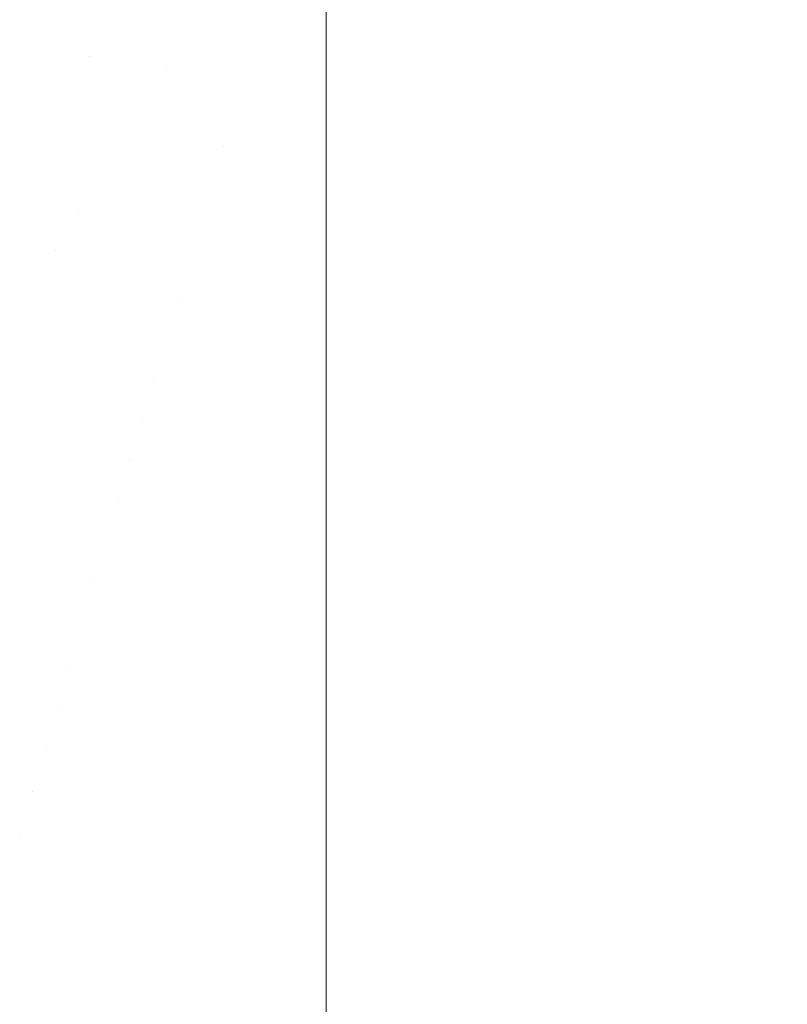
# Model space of a CAD drawing. Header units: centimetres. Extents: x -62 to 63, y 4 to 6.
# Tile 58 of 256: x -61.8661 to -61.8294, y 4.2425 to 4.2896. Entities that reach past the tile are written whole.
import ezdxf

# ---------------------------------------------------------------- set-up
doc = ezdxf.new("R2010")
doc.units = ezdxf.units.CM
doc.header["$LTSCALE"] = 2.54
doc.layers.add('Lucido design-1', color=7, linetype='Continuous')

# ---------------------------------------------------------------- blocks, each defined once
blk = doc.blocks.new('Gruppo-4-1')
at = {"color": 7, "linetype": 'Continuous', "lineweight": 9}
for points, invisible_edges in [([(-61.869221, 4.2893, -2276.223055), (-61.866138, 4.288499, -2276.223055), (-61.862308, 4.291554, -2276.222653), (-61.86662, 4.292819, -2276.222653)], 15), ([(-61.86662, 4.292819, -2277.021687), (-61.862308, 4.291554, -2277.021687), (-61.866138, 4.288499, -2277.021285), (-61.869221, 4.2893, -2277.021285)], 15), ([(-61.862308, 4.291554, -2276.222653), (-61.866138, 4.288499, -2276.223055), (-61.862758, 4.287839, -2276.223055)], 11), ([(-61.862758, 4.287839, -2277.021285), (-61.866138, 4.288499, -2277.021285), (-61.862308, 4.291554, -2277.021687)], 11), ([(-61.862758, 4.287839, -2276.223055), (-61.859134, 4.287346, -2276.223055), (-61.857131, 4.290702, -2276.222653), (-61.862308, 4.291554, -2276.222653)], 15), ([(-61.862308, 4.291554, -2277.021687), (-61.857131, 4.290702, -2277.021687), (-61.859134, 4.287346, -2277.021285), (-61.862758, 4.287839, -2277.021285)], 15), ([(-61.857131, 4.290702, -2277.021687), (-61.851453, 4.291496, -2277.021789), (-61.851453, 4.287159, -2277.021314)], 9), ([(-61.851453, 4.290402, -2276.22267), (-61.851453, 4.287159, -2276.223025), (62.978378, 4.287159, -2276.223025), (62.978378, 4.291496, -2276.222551)], 10), ([(62.978378, 4.290402, -2277.02167), (62.978378, 4.287159, -2277.021314), (-61.851453, 4.287159, -2277.021314), (-61.851453, 4.291496, -2277.021789)], 10), ([(-61.857131, 4.290702, -2276.222653), (-61.859134, 4.287346, -2276.223055), (-61.851453, 4.287159, -2276.223025)], 11), ([(-61.851453, 4.287159, -2277.021314), (-61.859134, 4.287346, -2277.021285), (-61.857131, 4.290702, -2277.021687)], 11), ([(-61.851453, 4.287159, -2276.223025), (-61.851453, 4.290402, -2276.22267), (-61.857131, 4.290702, -2276.222653)], 10), ([(-61.862758, 4.287839, -2276.223055), (-61.866138, 4.288499, -2276.223055), (-61.87007, 4.285364, -2276.223596), (-61.865784, 4.284527, -2276.223596)], 15), ([(-61.865784, 4.284527, -2277.020744), (-61.87007, 4.285364, -2277.020744), (-61.866138, 4.288499, -2277.021285), (-61.862758, 4.287839, -2277.021285)], 15), ([(-61.865784, 4.284527, -2276.223596), (-61.861191, 4.283902, -2276.223596), (-61.859134, 4.287346, -2276.223055), (-61.862758, 4.287839, -2276.223055)], 15), ([(-61.862758, 4.287839, -2277.021285), (-61.859134, 4.287346, -2277.021285), (-61.861191, 4.283902, -2277.020744), (-61.865784, 4.284527, -2277.020744)], 15), ([(-61.859134, 4.287346, -2276.223055), (-61.861191, 4.283902, -2276.223596), (-61.856379, 4.283515, -2276.223596)], 11), ([(-61.856379, 4.283515, -2277.020744), (-61.861191, 4.283902, -2277.020744), (-61.859134, 4.287346, -2277.021285)], 11), ([(-61.859134, 4.287346, -2276.223055), (-61.851453, 4.286938, -2276.22306), (-61.851453, 4.287159, -2276.223025)], 9), ([(-61.851453, 4.286938, -2276.22306), (-61.859134, 4.287346, -2276.223055), (-61.856379, 4.283515, -2276.223596)], 11), ([(-61.856379, 4.283515, -2277.020744), (-61.859134, 4.287346, -2277.021285), (-61.851453, 4.286938, -2277.02128)], 11), ([(-61.851453, 4.287159, -2277.021314), (-61.851453, 4.286938, -2277.02128), (-61.859134, 4.287346, -2277.021285)], 10), ([(-61.856379, 4.283515, -2276.223596), (-61.851453, 4.283385, -2276.223606), (-61.851453, 4.286938, -2276.22306)], 9), ([(-61.851453, 4.286938, -2277.02128), (-61.851453, 4.283385, -2277.020734), (-61.856379, 4.283515, -2277.020744)], 10), ([(62.978378, 4.286938, -2276.22306), (62.978378, 4.287159, -2276.223025), (-61.851453, 4.287159, -2276.223025), (-61.851453, 4.286938, -2276.22306)], 10), ([(-61.851453, 4.286938, -2277.02128), (-61.851453, 4.287159, -2277.021314), (62.978378, 4.287159, -2277.021314), (62.978378, 4.286938, -2277.02128)], 10), ([(-61.851453, 4.286938, -2276.22306), (-61.851453, 4.283385, -2276.223606), (62.978378, 4.283385, -2276.223606), (62.978378, 4.286938, -2276.22306)], 10), ([(62.978378, 4.286938, -2277.02128), (62.978378, 4.283385, -2277.020734), (-61.851453, 4.283385, -2277.020734), (-61.851453, 4.286938, -2277.02128)], 10), ([(-61.865784, 4.284527, -2276.223596), (-61.87007, 4.285364, -2276.223596), (-61.874099, 4.28215, -2276.224288), (-61.868886, 4.281132, -2276.224288)], 15), ([(-61.868886, 4.281132, -2277.020052), (-61.874099, 4.28215, -2277.020052), (-61.87007, 4.285364, -2277.020744), (-61.865784, 4.284527, -2277.020744)], 15), ([(-61.868886, 4.281132, -2276.224288), (-61.863299, 4.280371, -2276.224288), (-61.861191, 4.283902, -2276.223596), (-61.865784, 4.284527, -2276.223596)], 15), ([(-61.865784, 4.284527, -2277.020744), (-61.861191, 4.283902, -2277.020744), (-61.863299, 4.280371, -2277.020052), (-61.868886, 4.281132, -2277.020052)], 15), ([(-61.856379, 4.283515, -2276.223596), (-61.861191, 4.283902, -2276.223596), (-61.863299, 4.280371, -2276.224288), (-61.857445, 4.279901, -2276.224288)], 15), ([(-61.857445, 4.279901, -2277.020052), (-61.863299, 4.280371, -2277.020052), (-61.861191, 4.283902, -2277.020744), (-61.856379, 4.283515, -2277.020744)], 15), ([(-61.856379, 4.283515, -2276.223596), (-61.857445, 4.279901, -2276.224288), (-61.851453, 4.278568, -2276.22454)], 11), ([(-61.851453, 4.278568, -2277.0198), (-61.857445, 4.279901, -2277.020052), (-61.856379, 4.283515, -2277.020744)], 11), ([(-61.851453, 4.278568, -2276.22454), (-61.851453, 4.282847, -2276.223689), (-61.856379, 4.283515, -2276.223596)], 10), ([(-61.851453, 4.282847, -2276.223689), (-61.851453, 4.283385, -2276.223606), (-61.856379, 4.283515, -2276.223596)], 10), ([(-61.856379, 4.283515, -2277.020744), (-61.851453, 4.283385, -2277.020734), (-61.851453, 4.282847, -2277.020651)], 9), ([(-61.856379, 4.283515, -2277.020744), (-61.851453, 4.282847, -2277.020651), (-61.851453, 4.278568, -2277.0198)], 9), ([(-61.851453, 4.283385, -2276.223606), (-61.851453, 4.282847, -2276.223689), (62.978378, 4.282847, -2276.223689), (62.978378, 4.283385, -2276.223606)], 10), ([(62.978378, 4.283385, -2277.020734), (62.978378, 4.282847, -2277.020651), (-61.851453, 4.282847, -2277.020651), (-61.851453, 4.283385, -2277.020734)], 10), ([(-61.851453, 4.278568, -2276.22454), (62.978378, 4.278568, -2276.22454), (62.978378, 4.282847, -2276.223689), (-61.851453, 4.282847, -2276.223689)], 5), ([(62.978378, 4.278568, -2277.0198), (-61.851453, 4.278568, -2277.0198), (-61.851453, 4.282847, -2277.020651), (62.978378, 4.282847, -2277.020651)], 5), ([(-61.864371, 4.278575, -2276.224693), (-61.863299, 4.280371, -2276.224288), (-61.868886, 4.281132, -2276.224288), (-61.870464, 4.279405, -2276.224693)], 15), ([(-61.870464, 4.279405, -2277.019646), (-61.868886, 4.281132, -2277.020052), (-61.863299, 4.280371, -2277.020052), (-61.864371, 4.278575, -2277.019646)], 15), ([(-61.863299, 4.280371, -2276.224288), (-61.864371, 4.278575, -2276.224693), (-61.858536, 4.276204, -2276.225141)], 11), ([(-61.858536, 4.276204, -2277.019198), (-61.864371, 4.278575, -2277.019646), (-61.863299, 4.280371, -2277.020052)], 11), ([(-61.858536, 4.276204, -2276.225141), (-61.857445, 4.279901, -2276.224288), (-61.863299, 4.280371, -2276.224288)], 11), ([(-61.863299, 4.280371, -2277.020052), (-61.857445, 4.279901, -2277.020052), (-61.858536, 4.276204, -2277.019198)], 11), ([(-61.851453, 4.278568, -2276.22454), (-61.857445, 4.279901, -2276.224288), (-61.858536, 4.276204, -2276.225141)], 11), ([(-61.858536, 4.276204, -2277.019198), (-61.857445, 4.279901, -2277.020052), (-61.851453, 4.278568, -2277.0198)], 11), ([(-61.870464, 4.279405, -2276.224693), (-61.872059, 4.277659, -2276.225141), (-61.865455, 4.27676, -2276.225141), (-61.864371, 4.278575, -2276.224693)], 15), ([(-61.864371, 4.278575, -2277.019646), (-61.865455, 4.27676, -2277.019198), (-61.872059, 4.277659, -2277.019198), (-61.870464, 4.279405, -2277.019646)], 15), ([(-61.864371, 4.278575, -2276.224693), (-61.865455, 4.27676, -2276.225141), (-61.858536, 4.276204, -2276.225141)], 11), ([(-61.858536, 4.276204, -2277.019198), (-61.865455, 4.27676, -2277.019198), (-61.864371, 4.278575, -2277.019646)], 11), ([(-61.858536, 4.276204, -2276.225141), (-61.851453, 4.276021, -2276.225164), (-61.851453, 4.278568, -2276.22454)], 9), ([(-61.851453, 4.278568, -2277.0198), (-61.851453, 4.276021, -2277.019176), (-61.858536, 4.276204, -2277.019198)], 10), ([(62.978378, 4.276021, -2276.225164), (62.978378, 4.278568, -2276.22454), (-61.851453, 4.278568, -2276.22454), (-61.851453, 4.276021, -2276.225164)], 10), ([(-61.851453, 4.276021, -2277.019176), (-61.851453, 4.278568, -2277.0198), (62.978378, 4.278568, -2277.0198), (62.978378, 4.276021, -2277.019176)], 10), ([(-61.86655, 4.274926, -2276.225633), (-61.865455, 4.27676, -2276.225141), (-61.872059, 4.277659, -2276.225141), (-61.873671, 4.275895, -2276.225633)], 15), ([(-61.873671, 4.275895, -2277.018707), (-61.872059, 4.277659, -2277.019198), (-61.865455, 4.27676, -2277.019198), (-61.86655, 4.274926, -2277.018707)], 15), ([(-61.85909, 4.274326, -2276.225633), (-61.858536, 4.276204, -2276.225141), (-61.865455, 4.27676, -2276.225141), (-61.86655, 4.274926, -2276.225633)], 15), ([(-61.86655, 4.274926, -2277.018707), (-61.865455, 4.27676, -2277.019198), (-61.858536, 4.276204, -2277.019198), (-61.85909, 4.274326, -2277.018707)], 15), ([(-61.858536, 4.276204, -2276.225141), (-61.85909, 4.274326, -2276.225633), (-61.851453, 4.27433, -2276.225577)], 11), ([(-61.851453, 4.27433, -2277.018763), (-61.85909, 4.274326, -2277.018707), (-61.858536, 4.276204, -2277.019198)], 11), ([(-61.851453, 4.27433, -2276.225577), (-61.851453, 4.276021, -2276.225164), (-61.858536, 4.276204, -2276.225141)], 10), ([(-61.858536, 4.276204, -2277.019198), (-61.851453, 4.276021, -2277.019176), (-61.851453, 4.27433, -2277.018763)], 9), ([(-61.851453, 4.276021, -2276.225164), (-61.851453, 4.27433, -2276.225577), (62.978378, 4.27433, -2276.225577), (62.978378, 4.276021, -2276.225164)], 10), ([(62.978378, 4.276021, -2277.019176), (62.978378, 4.27433, -2277.018763), (-61.851453, 4.27433, -2277.018763), (-61.851453, 4.276021, -2277.019176)], 10), ([(-61.86655, 4.274926, -2276.225633), (-61.867656, 4.273074, -2276.22617), (-61.859649, 4.27243, -2276.22617), (-61.85909, 4.274326, -2276.225633)], 15), ([(-61.85909, 4.274326, -2277.018707), (-61.859649, 4.27243, -2277.01817), (-61.867656, 4.273074, -2277.01817), (-61.86655, 4.274926, -2277.018707)], 15), ([(-61.85909, 4.274326, -2276.225633), (-61.859649, 4.27243, -2276.22617), (-61.851453, 4.272219, -2276.226193), (-61.851453, 4.27433, -2276.225577)], 11), ([(-61.851453, 4.27433, -2277.018763), (-61.851453, 4.272219, -2277.018147), (-61.859649, 4.27243, -2277.01817), (-61.85909, 4.274326, -2277.018707)], 14), ([(62.978378, 4.272219, -2276.226193), (62.978378, 4.27433, -2276.225577), (-61.851453, 4.27433, -2276.225577), (-61.851453, 4.272219, -2276.226193)], 10), ([(-61.851453, 4.272219, -2277.018147), (-61.851453, 4.27433, -2277.018763), (62.978378, 4.27433, -2277.018763), (62.978378, 4.272219, -2277.018147)], 10), ([(-61.860213, 4.270516, -2276.226754), (-61.859649, 4.27243, -2276.22617), (-61.867656, 4.273074, -2276.22617), (-61.868772, 4.271204, -2276.226754)], 15), ([(-61.868772, 4.271204, -2277.017586), (-61.867656, 4.273074, -2277.01817), (-61.859649, 4.27243, -2277.01817), (-61.860213, 4.270516, -2277.017586)], 15), ([(-61.859649, 4.27243, -2276.22617), (-61.860213, 4.270516, -2276.226754), (-61.851453, 4.270141, -2276.226798)], 11), ([(-61.851453, 4.270141, -2277.017542), (-61.860213, 4.270516, -2277.017586), (-61.859649, 4.27243, -2277.01817)], 11), ([(-61.851453, 4.270141, -2276.226798), (-61.851453, 4.272219, -2276.226193), (-61.859649, 4.27243, -2276.22617)], 10), ([(-61.859649, 4.27243, -2277.01817), (-61.851453, 4.272219, -2277.018147), (-61.851453, 4.270141, -2277.017542)], 9), ([(-61.851453, 4.272219, -2276.226193), (-61.851453, 4.270141, -2276.226798), (62.978378, 4.270141, -2276.226798), (62.978378, 4.272219, -2276.226193)], 10), ([(62.978378, 4.272219, -2277.018147), (62.978378, 4.270141, -2277.017542), (-61.851453, 4.270141, -2277.017542), (-61.851453, 4.272219, -2277.018147)], 10), ([(-61.868772, 4.271204, -2276.226754), (-61.869897, 4.269319, -2276.227386), (-61.860783, 4.268586, -2276.227386), (-61.860213, 4.270516, -2276.226754)], 15), ([(-61.860213, 4.270516, -2277.017586), (-61.860783, 4.268586, -2277.016954), (-61.869897, 4.269319, -2277.016954), (-61.868772, 4.271204, -2277.017586)], 15), ([(-61.860213, 4.270516, -2276.226754), (-61.860783, 4.268586, -2276.227386), (-61.851453, 4.270141, -2276.226798)], 11), ([(-61.851453, 4.270141, -2277.017542), (-61.860783, 4.268586, -2277.016954), (-61.860213, 4.270516, -2277.017586)], 11), ([(-61.851453, 4.26601, -2276.228201), (-61.851453, 4.270141, -2276.226798), (-61.860783, 4.268586, -2276.227386)], 10), ([(-61.860783, 4.268586, -2277.016954), (-61.851453, 4.270141, -2277.017542), (-61.851453, 4.26601, -2277.016139)], 9), ([(-61.851453, 4.26601, -2276.228201), (62.978378, 4.26601, -2276.228201), (62.978378, 4.270141, -2276.226798), (-61.851453, 4.270141, -2276.226798)], 5), ([(62.978378, 4.26601, -2277.016139), (-61.851453, 4.26601, -2277.016139), (-61.851453, 4.270141, -2277.017542), (62.978378, 4.270141, -2277.017542)], 5), ([(-61.861357, 4.266641, -2276.228068), (-61.860783, 4.268586, -2276.227386), (-61.869897, 4.269319, -2276.227386), (-61.871032, 4.267419, -2276.228068)], 15), ([(-61.871032, 4.267419, -2277.016272), (-61.869897, 4.269319, -2277.016954), (-61.860783, 4.268586, -2277.016954), (-61.861357, 4.266641, -2277.016272)], 15), ([(-61.860783, 4.268586, -2276.227386), (-61.861357, 4.266641, -2276.228068), (-61.851453, 4.26601, -2276.228201)], 11), ([(-61.851453, 4.26601, -2277.016139), (-61.861357, 4.266641, -2277.016272), (-61.860783, 4.268586, -2277.016954)], 11), ([(-61.861357, 4.266641, -2276.228068), (-61.871032, 4.267419, -2276.228068), (-61.867099, 4.265027, -2276.228801)], 11), ([(-61.867099, 4.265027, -2277.015539), (-61.871032, 4.267419, -2277.016272), (-61.861357, 4.266641, -2277.016272)], 11), ([(-61.867099, 4.265027, -2276.228801), (-61.861935, 4.264682, -2276.228801), (-61.861357, 4.266641, -2276.228068)], 11), ([(-61.861357, 4.266641, -2277.016272), (-61.861935, 4.264682, -2277.015539), (-61.867099, 4.265027, -2277.015539)], 11), ([(-61.861357, 4.266641, -2276.228068), (-61.861935, 4.264682, -2276.228801), (-61.851453, 4.26601, -2276.228201)], 11), ([(-61.851453, 4.26601, -2277.016139), (-61.861935, 4.264682, -2277.015539), (-61.861357, 4.266641, -2277.016272)], 11), ([(-61.851453, 4.261944, -2276.229782), (-61.851453, 4.26601, -2276.228201), (-61.861935, 4.264682, -2276.228801), (-61.862516, 4.26271, -2276.229588)], 14), ([(-61.862516, 4.26271, -2277.014752), (-61.861935, 4.264682, -2277.015539), (-61.851453, 4.26601, -2277.016139), (-61.851453, 4.261944, -2277.014558)], 11), ([(-61.851453, 4.261944, -2276.229782), (62.978378, 4.261944, -2276.229782), (62.978378, 4.26601, -2276.228201), (-61.851453, 4.26601, -2276.228201)], 5), ([(62.978378, 4.261944, -2277.014558), (-61.851453, 4.261944, -2277.014558), (-61.851453, 4.26601, -2277.016139), (62.978378, 4.26601, -2277.016139)], 5), ([(-61.862516, 4.26271, -2276.229588), (-61.861935, 4.264682, -2276.228801), (-61.867099, 4.265027, -2276.228801), (-61.867968, 4.263074, -2276.229588)], 15), ([(-61.867968, 4.263074, -2277.014752), (-61.867099, 4.265027, -2277.015539), (-61.861935, 4.264682, -2277.015539), (-61.862516, 4.26271, -2277.014752)], 15), ([(-61.867968, 4.263074, -2276.229588), (-61.868841, 4.26111, -2276.230429), (-61.863102, 4.260726, -2276.230429), (-61.862516, 4.26271, -2276.229588)], 15), ([(-61.862516, 4.26271, -2277.014752), (-61.863102, 4.260726, -2277.013911), (-61.868841, 4.26111, -2277.013911), (-61.867968, 4.263074, -2277.014752)], 15), ([(-61.862516, 4.26271, -2276.229588), (-61.863102, 4.260726, -2276.230429), (-61.851453, 4.261944, -2276.229782)], 11), ([(-61.851453, 4.261944, -2277.014558), (-61.863102, 4.260726, -2277.013911), (-61.862516, 4.26271, -2277.014752)], 11), ([(-61.851453, 4.25795, -2276.231539), (-61.851453, 4.261944, -2276.229782), (-61.863102, 4.260726, -2276.230429), (-61.863689, 4.258734, -2276.231327)], 14), ([(-61.863689, 4.258734, -2277.013013), (-61.863102, 4.260726, -2277.013911), (-61.851453, 4.261944, -2277.014558), (-61.851453, 4.25795, -2277.012801)], 11), ([(-61.851453, 4.25795, -2276.231539), (62.978378, 4.25795, -2276.231539), (62.978378, 4.261944, -2276.229782), (-61.851453, 4.261944, -2276.229782)], 5), ([(62.978378, 4.25795, -2277.012801), (-61.851453, 4.25795, -2277.012801), (-61.851453, 4.261944, -2277.014558), (62.978378, 4.261944, -2277.014558)], 5), ([(-61.875643, 4.259695, -2276.231327), (-61.863689, 4.258734, -2276.231327), (-61.868841, 4.26111, -2276.230429)], 11), ([(-61.868841, 4.26111, -2277.013911), (-61.863689, 4.258734, -2277.013013), (-61.875643, 4.259695, -2277.013013)], 11), ([(-61.863689, 4.258734, -2276.231327), (-61.863102, 4.260726, -2276.230429), (-61.868841, 4.26111, -2276.230429)], 11), ([(-61.868841, 4.26111, -2277.013911), (-61.863102, 4.260726, -2277.013911), (-61.863689, 4.258734, -2277.013013)], 11), ([(-61.875643, 4.259695, -2276.231327), (-61.87681, 4.25774, -2276.232282), (-61.86428, 4.256733, -2276.232282), (-61.863689, 4.258734, -2276.231327)], 15), ([(-61.863689, 4.258734, -2277.013013), (-61.86428, 4.256733, -2277.012058), (-61.87681, 4.25774, -2277.012058), (-61.875643, 4.259695, -2277.013013)], 15), ([(-61.863689, 4.258734, -2276.231327), (-61.86428, 4.256733, -2276.232282), (-61.851453, 4.25795, -2276.231539)], 11), ([(-61.851453, 4.25795, -2277.012801), (-61.86428, 4.256733, -2277.012058), (-61.863689, 4.258734, -2277.013013)], 11), ([(-61.864872, 4.254726, -2276.233297), (-61.86428, 4.256733, -2276.232282), (-61.87681, 4.25774, -2276.232282), (-61.877981, 4.25578, -2276.233297)], 15), ([(-61.877981, 4.25578, -2277.011043), (-61.87681, 4.25774, -2277.012058), (-61.86428, 4.256733, -2277.012058), (-61.864872, 4.254726, -2277.011043)], 15), ([(-61.851453, 4.254037, -2276.233469), (-61.851453, 4.25795, -2276.231539), (-61.86428, 4.256733, -2276.232282)], 10), ([(-61.86428, 4.256733, -2277.012058), (-61.851453, 4.25795, -2277.012801), (-61.851453, 4.254037, -2277.010871)], 9), ([(-61.851453, 4.254037, -2276.233469), (62.978378, 4.254037, -2276.233469), (62.978378, 4.25795, -2276.231539), (-61.851453, 4.25795, -2276.231539)], 5), ([(62.978378, 4.254037, -2277.010871), (-61.851453, 4.254037, -2277.010871), (-61.851453, 4.25795, -2277.012801), (62.978378, 4.25795, -2277.012801)], 5), ([(-61.86428, 4.256733, -2276.232282), (-61.864872, 4.254726, -2276.233297), (-61.851453, 4.254037, -2276.233469)], 11), ([(-61.851453, 4.254037, -2277.010871), (-61.864872, 4.254726, -2277.011043), (-61.86428, 4.256733, -2277.012058)], 11), ([(-61.877981, 4.25578, -2276.233297), (-61.879154, 4.253815, -2276.234372), (-61.865465, 4.252714, -2276.234372), (-61.864872, 4.254726, -2276.233297)], 15), ([(-61.864872, 4.254726, -2277.011043), (-61.865465, 4.252714, -2277.009968), (-61.879154, 4.253815, -2277.009968), (-61.877981, 4.25578, -2277.011043)], 15), ([(-61.864872, 4.254726, -2276.233297), (-61.865465, 4.252714, -2276.234372), (-61.851453, 4.254037, -2276.233469)], 11), ([(-61.851453, 4.254037, -2277.010871), (-61.865465, 4.252714, -2277.009968), (-61.864872, 4.254726, -2277.011043)], 11), ([(-61.851453, 4.250212, -2276.235567), (-61.851453, 4.254037, -2276.233469), (-61.865465, 4.252714, -2276.234372)], 10), ([(-61.865465, 4.252714, -2277.009968), (-61.851453, 4.254037, -2277.010871), (-61.851453, 4.250212, -2277.008773)], 9), ([(-61.851453, 4.250212, -2276.235567), (62.978378, 4.250212, -2276.235567), (62.978378, 4.254037, -2276.233469), (-61.851453, 4.254037, -2276.233469)], 5), ([(62.978378, 4.250212, -2277.008773), (-61.851453, 4.250212, -2277.008773), (-61.851453, 4.254037, -2277.010871), (62.978378, 4.254037, -2277.010871)], 5), ([(-61.866059, 4.250701, -2276.235509), (-61.865465, 4.252714, -2276.234372), (-61.879154, 4.253815, -2276.234372), (-61.880328, 4.251848, -2276.235509)], 15), ([(-61.880328, 4.251848, -2277.008831), (-61.879154, 4.253815, -2277.009968), (-61.865465, 4.252714, -2277.009968), (-61.866059, 4.250701, -2277.008831)], 15), ([(-61.865465, 4.252714, -2276.234372), (-61.866059, 4.250701, -2276.235509), (-61.851453, 4.250212, -2276.235567)], 11), ([(-61.851453, 4.250212, -2277.008773), (-61.866059, 4.250701, -2277.008831), (-61.865465, 4.252714, -2277.009968)], 11), ([(-61.880328, 4.251848, -2276.235509), (-61.881503, 4.249881, -2276.23671), (-61.866653, 4.248687, -2276.23671), (-61.866059, 4.250701, -2276.235509)], 15), ([(-61.866059, 4.250701, -2277.008831), (-61.866653, 4.248687, -2277.00763), (-61.881503, 4.249881, -2277.00763), (-61.880328, 4.251848, -2277.008831)], 15), ([(-61.866059, 4.250701, -2276.235509), (-61.866653, 4.248687, -2276.23671), (-61.851453, 4.246482, -2276.237831)], 11), ([(-61.851453, 4.246482, -2277.006509), (-61.866653, 4.248687, -2277.00763), (-61.866059, 4.250701, -2277.008831)], 11), ([(-61.851453, 4.246482, -2276.237831), (-61.851453, 4.250212, -2276.235567), (-61.866059, 4.250701, -2276.235509)], 10), ([(-61.866059, 4.250701, -2277.008831), (-61.851453, 4.250212, -2277.008773), (-61.851453, 4.246482, -2277.006509)], 9), ([(-61.851453, 4.246482, -2276.237831), (62.978378, 4.246482, -2276.237831), (62.978378, 4.250212, -2276.235567), (-61.851453, 4.250212, -2276.235567)], 5), ([(62.978378, 4.246482, -2277.006509), (-61.851453, 4.246482, -2277.006509), (-61.851453, 4.250212, -2277.008773), (62.978378, 4.250212, -2277.008773)], 5), ([(-61.851453, 4.246482, -2276.237831), (-61.866653, 4.248687, -2276.23671), (-61.867247, 4.246676, -2276.237975)], 11), ([(-61.867247, 4.246676, -2277.006365), (-61.866653, 4.248687, -2277.00763), (-61.851453, 4.246482, -2277.006509)], 11), ([(-61.867247, 4.246676, -2276.237975), (-61.867839, 4.244669, -2276.239306), (-61.851453, 4.242854, -2276.240255)], 11), ([(-61.851453, 4.242854, -2277.004085), (-61.867839, 4.244669, -2277.005034), (-61.867247, 4.246676, -2277.006365)], 11), ([(-61.851453, 4.242854, -2276.240255), (-61.851453, 4.246482, -2276.237831), (-61.867247, 4.246676, -2276.237975)], 10), ([(-61.867247, 4.246676, -2277.006365), (-61.851453, 4.246482, -2277.006509), (-61.851453, 4.242854, -2277.004085)], 9), ([(-61.851453, 4.242854, -2276.240255), (62.978378, 4.242854, -2276.240255), (62.978378, 4.246482, -2276.237831), (-61.851453, 4.246482, -2276.237831)], 5), ([(62.978378, 4.242854, -2277.004085), (-61.851453, 4.242854, -2277.004085), (-61.851453, 4.246482, -2277.006509), (62.978378, 4.246482, -2277.006509)], 5), ([(-61.851453, 4.242854, -2276.240255), (-61.867839, 4.244669, -2276.239306), (-61.868429, 4.242669, -2276.240704)], 11), ([(-61.868429, 4.242669, -2277.003636), (-61.867839, 4.244669, -2277.005034), (-61.851453, 4.242854, -2277.004085)], 11), ([(-61.868429, 4.242669, -2276.240704), (-61.869016, 4.240679, -2276.24217), (-61.851453, 4.240223, -2276.242184), (-61.851453, 4.242854, -2276.240255)], 11), ([(-61.851453, 4.242854, -2277.004085), (-61.851453, 4.240223, -2277.002155), (-61.869016, 4.240679, -2277.00217), (-61.868429, 4.242669, -2277.003636)], 14), ([(62.978378, 4.240223, -2276.242184), (62.978378, 4.242854, -2276.240255), (-61.851453, 4.242854, -2276.240255), (-61.851453, 4.240223, -2276.242184)], 10), ([(-61.851453, 4.240223, -2277.002155), (-61.851453, 4.242854, -2277.004085), (62.978378, 4.242854, -2277.004085), (62.978378, 4.240223, -2277.002155)], 10)]:
    blk.add_3dface(points, dxfattribs=dict(at, invisible_edges=invisible_edges))
blk = doc.blocks.new('Gruppo-5-1')
at = {"color": 7}
blk.add_blockref('Gruppo-4-1', (0, 0), dxfattribs=at)

msp = doc.modelspace()

# ---------------------------------------------------------------- block references
at = {"layer": 'Lucido design-1', "color": 7}
msp.add_blockref('Gruppo-5-1', (0, 0), dxfattribs=at)

doc.saveas('drawing.dxf')
